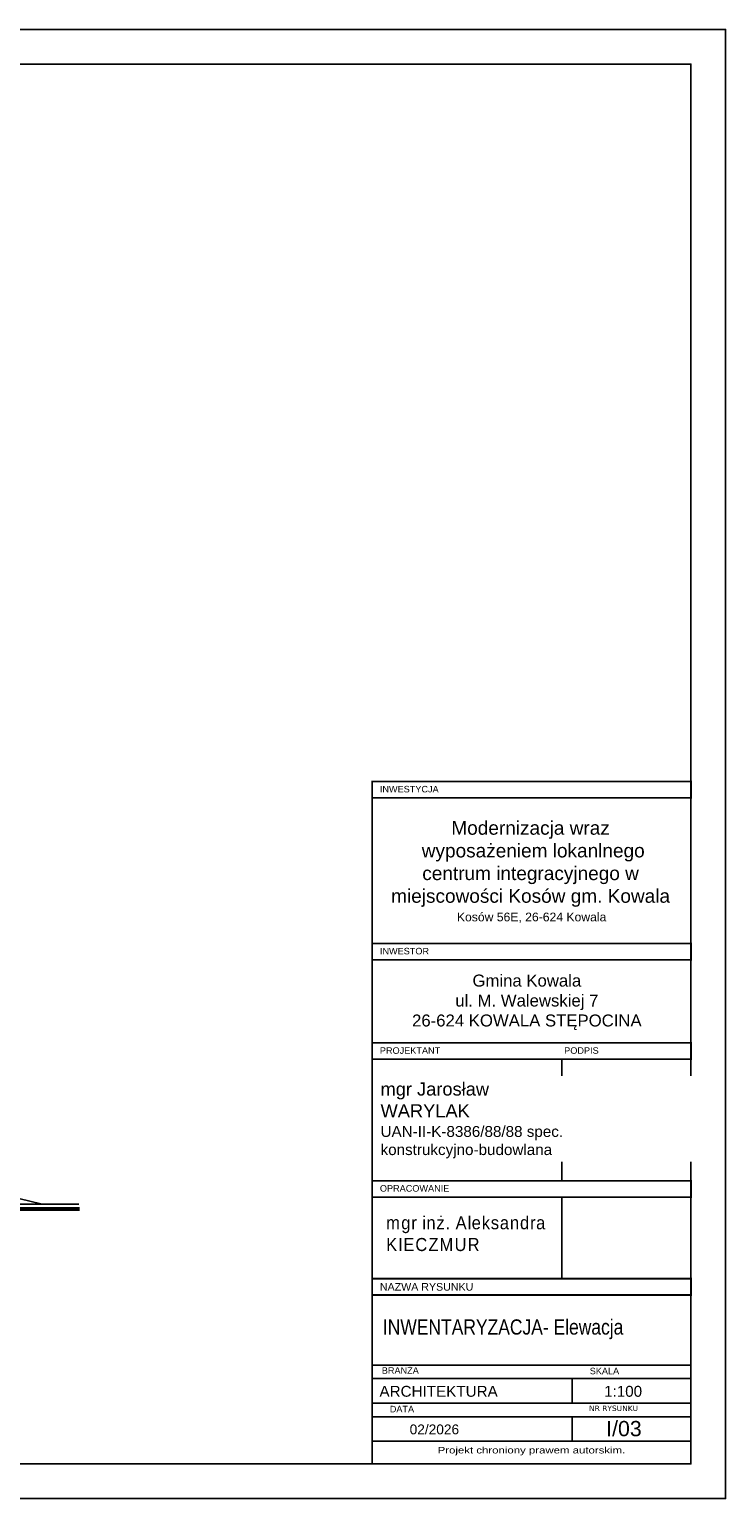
# Model space of a CAD drawing. Header units: millimetres. Extents: x -5941 to 19721, y -9230 to 6433.
# Tile 180 of 204: x 11923 to 13330, y 3463 to 6433. Entities that reach past the tile are written whole.
import ezdxf
from ezdxf.enums import TextEntityAlignment as Align

# ---------------------------------------------------------------- set-up
doc = ezdxf.new("R2010")
doc.units = ezdxf.units.MM
for name, color, linetype in [('A_opis', 1, 'Continuous'), ('A_schody', 3, 'Continuous'), ('A_widok', 3, 'Continuous'), ('O_tabelka', 3, 'Continuous')]:
    doc.layers.add(name, color=color, linetype=linetype)
doc.styles.add('ARIAL', font='arial.ttf', dxfattribs={"width": 0.8})
doc.styles.get("Standard").update_dxf_attribs({"font": 'arial.ttf'})
doc.styles.add('verdena', font='verdana.ttf')

msp = doc.modelspace()

# ---------------------------------------------------------------- linework, layer by layer
for points in [[(9131.808, 3462.533), (13330.053, 3462.533), (13330.053, 6432.533), (9131.808, 6432.533)], [(9281.808, 3532.533), (13260.053, 3532.533), (13260.053, 6362.533), (9281.808, 6362.533)]]:
    msp.add_lwpolyline(points, close=True)
at = {"layer": 'A_schody'}
msp.add_line((11735.866, 4108.998), (11948.993, 4058.058), dxfattribs=at)
at = {"layer": 'A_widok', "color": 3, "ltscale": 0.5, "const_width": 8}
msp.add_lwpolyline([(10586.994, 4048.062), (12024.871, 4048.062)], dxfattribs=at)
at = {"layer": 'A_widok', "color": 3, "ltscale": 0.5}
msp.add_lwpolyline([(10586.994, 4058.062), (12022.809, 4058.062)], dxfattribs=at)
at = {"layer": 'O_tabelka', "color": 0}
for p, q in [((12998.738, 4350.68), (12998.738, 4105.082)), ((12998.738, 4072.082), (12998.738, 3907.156)), ((12615.953, 3907.156), (13260.053, 3907.156)), ((12615.953, 3907.156), (13260.053, 3907.156)), ((12615.953, 3907.156), (13260.053, 3907.156)), ((13020.053, 3705.121), (13020.053, 3655.621)), ((13020.053, 3628.121), (13020.053, 3578.621))]:
    msp.add_line(p, q, dxfattribs=at)
at = {"layer": 'O_tabelka', "color": 0, "const_width": 3.593}
for points in [[(12615.953, 4912.101), (13260.053, 4912.101), (13260.053, 4879.101), (12615.953, 4879.101)], [(12615.953, 4584.676), (13260.053, 4584.676), (13260.053, 4551.676), (12615.953, 4551.676)], [(12615.953, 4383.68), (13260.053, 4383.68), (13260.053, 4350.68), (12615.953, 4350.68)], [(12615.953, 4105.082), (13260.053, 4105.082), (13260.053, 4072.082), (12615.953, 4072.082)], [(12615.953, 3907.156), (13260.053, 3907.156), (13260.053, 3874.156), (12615.953, 3874.156)]]:
    msp.add_lwpolyline(points, close=True, dxfattribs=at)
at = {"layer": 'O_tabelka', "color": 0}
msp.add_lwpolyline([(12615.953, 4912.101), (13260.053, 4912.101), (13260.053, 3532.533), (12615.953, 3532.533)], close=True, dxfattribs=at)
for points in [[(12615.953, 3907.156), (13260.053, 3907.156)], [(12615.953, 3732.621), (13260.053, 3732.621)], [(12615.953, 3705.121), (13260.053, 3705.121)], [(12615.953, 3655.621), (13260.053, 3655.621)], [(12615.953, 3628.121), (13260.053, 3628.121)], [(12615.953, 3578.621), (13260.053, 3578.621)]]:
    msp.add_lwpolyline(points, dxfattribs=at)
at = {"layer": 'O_tabelka', "color": 0, "ltscale": 10}
msp.add_lwpolyline([(12615.953, 3732.621), (13260.053, 3732.621)], dxfattribs=at)

# ---------------------------------------------------------------- texts
at = {"layer": 'A_opis', "color": 0, "style": 'ARIAL', "width": 1.25}
msp.add_text('Projekt chroniony prawem autorskim.', height=13.2, dxfattribs=at).set_placement((12748.1, 3553.833))
at = {"layer": 'O_tabelka', "color": 0, "attachment_point": 1}
for s, insert, char_height, width in [('{\\fArial|b0|i0|c238|p34;INWESTYCJA}', (12631.295, 4903.301), 13.2, 805.93333), ('INWESTOR', (12631.353, 4575.876), 13.2, 805.93333), ('{\\fArial|b0|i0|c238|p34;PROJEKTANT}', (12631.353, 4374.88), 13.2, 256.41448), ('{\\fArial|b0|i0|c238|p34;PODPIS}', (13003.881, 4374.88), 13.2, 189.93333), ('OPRACOWANIE', (12631.353, 4096.282), 13.2, 256.41448), ('{\\fArial|b0|i0|c238|p34;NAZWA RYSUNKU}', (12631.353, 3898.356), 15.4, 256.41448), ('{\\fArial|b0|i0|c238|p34;BRANŻA}', (12635.22, 3728.088), 13.2, 256.41448), ('{\\fArial|b0|i0|c238|p34;SKALA}', (13055.453, 3727.121), 13.2, 256.41448), ('{\\fArial|b0|i0|c238|p34;DATA}', (12651.353, 3650.121), 13.2, 256.41448)]:
    msp.add_mtext(s, dxfattribs=dict(at, insert=insert, char_height=char_height, width=width))
at = {"layer": 'O_tabelka', "color": 0}
for s, insert, char_height, width, attachment_point, style in [('{\\W1;Modernizacja wraz \\P wyposażeniem lokanlnego centrum integracyjnego w miejscowości Kosów gm. Kowala}', (12935.906, 4832.064), 27.5, 595.88093, 2, 'ARIAL'), ('{\\W1;Kosów 56E, 26-624 Kowala}', (12938.003, 4626.218), 17.6, 644.09982, 8, 'ARIAL'), ('{\\W1;Gmina Kowala\\Pul. M. Walewskiej 7\\P26-624 KOWALA STĘPOCINA}', (12928.343, 4521.839), 24.2, 631.04636, 2, 'ARIAL'), ('NR RYSUNKU', (13054.053, 3650.621), 11, 476.83883, 1, 'verdena')]:
    msp.add_mtext(s, dxfattribs=dict(at, insert=insert, char_height=char_height, width=width, attachment_point=attachment_point, style=style))
at = {"layer": 'O_tabelka', "color": 0, "ltscale": 10, "attachment_point": 4, "style": 'ARIAL'}
for s, insert, char_height, width in [('\\pt80,110;{\\A1;\\fArial Narrow|b0|i0|c238|p34;\\W1.37500x;\\T1.10000;mgr inż. Aleksandra }\\P\\pt80,110;{\\A1;\\fArial Narrow|b0|i0|c238|p34;\\W1.37500x;\\T1.10000;KIECZMUR}', (12644.075, 3998.011), 26.4, 626.05434), ('{\\fArial Narrow|b0|i0|c238|p34;\\W1;INWENTARYZACJA- Elewacja}', (12637.379, 3804.819), 30.8, 779.0404)]:
    msp.add_mtext(s, dxfattribs=dict(at, insert=insert, char_height=char_height, width=width))
at = {"layer": 'O_tabelka', "color": 0, "ltscale": 10, "style": 'ARIAL'}
msp.add_attdef('ARCHITEKTURA', text='BRANŻA', height=22, dxfattribs=at).set_placement((12630.499, 3679.455), align=Align.MIDDLE_LEFT)
for tag, text, height, p in [('1:100', 'SKALA', 22, (13122.885, 3679.455)), ('02/2026', 'DATA', 19.8, (12741.487, 3602.455)), ('I/03', '_', 30.8, (13124.566, 3604.1, 0))]:
    msp.add_attdef(tag, text=text, height=height, dxfattribs=at).set_placement(p, align=Align.MIDDLE_CENTER)

# ---------------------------------------------------------------- next in the draw order: texts
at = {"layer": 'O_tabelka', "color": 0, "ltscale": 10, "insert": (12632.697, 4227.052), "char_height": 26.4, "width": 626.05434, "attachment_point": 4, "style": 'ARIAL', "bg_fill": 2}
msp.add_mtext('\\pt0.000033,0.000045,0.00007;{\\A1;\\W1.25000x;mgr Jarosław}\\P\\pt0.000033,0.000045,0.00007;{\\A1;\\W1.25000x;WARYLAK}\\P\\pt0.407986;{\\A1;\\H0.83333x;\\W1.25000x;UAN-II-K-8386/88/88 spec. }{\\A1;\\H0.83333x;\\W1.25000x;konstrukcyjno-budowlana}', dxfattribs=at)

doc.saveas('drawing.dxf')
